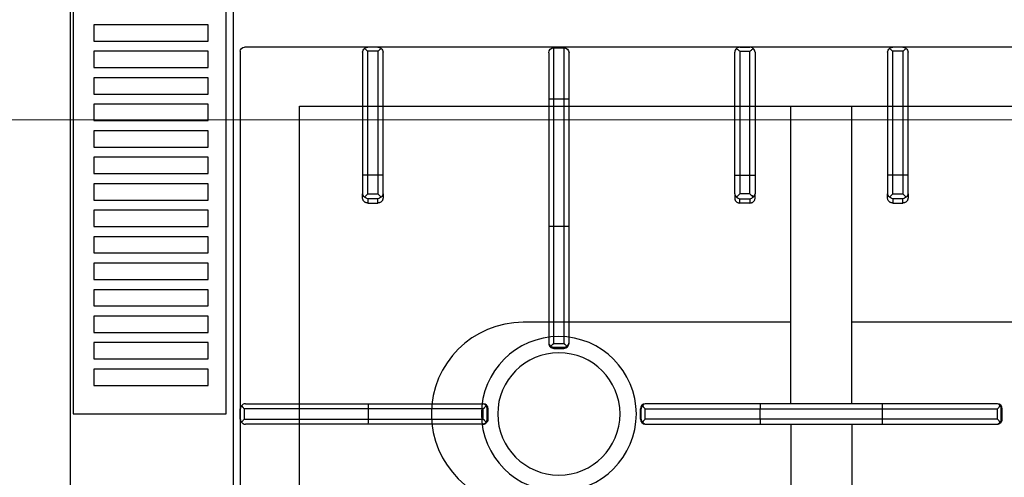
# Model space of a CAD drawing. Header units: millimetres. Extents: x -740 to 33545, y 5178 to 22494.
# Tile 82 of 250: x 9187 to 9236, y 10432 to 10454. Entities that reach past the tile are written whole.
import ezdxf

# ---------------------------------------------------------------- set-up
doc = ezdxf.new("R2010")
doc.units = ezdxf.units.MM
doc.header["$MEASUREMENT"] = 0
doc.layers.get('Defpoints').update_dxf_attribs({"color": 252})
doc.layers.add('A_wyposaĹĽenie', color=252, linetype='Continuous', lineweight=9)
doc.layers.add('wymiarowanie', color=252, linetype='Continuous', lineweight=9)
doc.layers.add('PQ_200_2D', color=252, linetype='Continuous')
doc.layers.add('PQ_204_2D', color=252, linetype='Continuous')
doc.styles.add('styl2', font='simplex.shx')
doc.dimstyles.new('Skala 1-50', dxfattribs={"dimtxt": 12, "dimasz": 5, "dimexe": 1, "dimexo": 1, "dimgap": 1.5, "dimtad": 1, "dimdec": 1, "dimrnd": 0.5, "dimtxsty": 'styl2', "dimblk": 'ARCHTICK', "dimcen": 5, "dimadec": 0, "dimazin": 0, "dimtfac": 1, "dimtdec": 1, "dimtmove": 1, "dimatfit": 3, "dimldrblk": 'ARCHTICK', "dimfxl": 0, "dimlwd": -1, "dimlwe": -1, "dimarcsym": 0})

# ---------------------------------------------------------------- blocks, each defined once
blk = doc.blocks.new('dfghbnj')
at = {"layer": 'PQ_200_2D', "color": 8}
blk.add_line((5168.38, -17005.72), (5968.38, -17005.72), dxfattribs=at)
at = {"layer": 'PQ_204_2D', "color": 8}
for p, q in [((5168.38, -17085.72), (5968.38, -17085.72)), ((5588.38, -17657.22), (5588.38, -17091.22)), ((5590.38, -17089.22), (5946.38, -17089.22)), ((5770.88, -17089.22), (5765.88, -17089.22)), ((5770.88, -17089.22), (5765.88, -17089.22)), ((5770.88, -17091.21), (5765.88, -17091.21)), ((5765.88, -17152.03), (5765.88, -17091.21)), ((5770.88, -17091.21), (5770.88, -17152.03)), ((5763.38, -17091.69), (5763.38, -17151.98)), ((5773.38, -17151.98), (5773.38, -17091.69)), ((5590.85, -17149.22), (5651.14, -17149.22)), ((5651.14, -17149.22), (5660.28, -17149.22)), ((5662.42, -17149.22), (5660.28, -17149.22)), ((5588.38, -17156.72), (5588.38, -17151.72)), ((5588.38, -17156.72), (5588.38, -17151.72)), ((5590.37, -17156.72), (5590.37, -17151.72)), ((5651.19, -17151.72), (5590.37, -17151.72)), ((5651.19, -17156.72), (5651.19, -17151.72)), ((5660.39, -17151.72), (5651.19, -17151.72)), ((5660.39, -17151.72), (5660.39, -17156.72)), ((5662.75, -17151.72), (5664.85, -17151.72)), ((5662.75, -17156.72), (5662.75, -17151.72)), ((5664.85, -17151.72), (5664.85, -17156.72)), ((5763.38, -17151.98), (5763.38, -17207.86)), ((5770.88, -17152.03), (5765.88, -17152.03)), ((5765.88, -17208.42), (5765.88, -17152.03)), ((5770.88, -17152.03), (5770.88, -17208.42)), ((5773.38, -17207.86), (5773.38, -17151.98)), ((5590.37, -17156.72), (5651.19, -17156.72)), ((5651.19, -17156.72), (5660.39, -17156.72)), ((5664.85, -17156.72), (5662.75, -17156.72)), ((5651.14, -17159.22), (5590.85, -17159.22)), ((5660.28, -17159.22), (5651.14, -17159.22)), ((5660.28, -17159.22), (5662.42, -17159.22)), ((5763.38, -17207.86), (5763.38, -17208.28)), ((5770.88, -17208.42), (5765.88, -17208.42)), ((5765.88, -17210.78), (5765.88, -17210.33)), ((5770.88, -17210.33), (5765.88, -17210.33)), ((5770.88, -17210.78), (5765.88, -17210.78)), ((5770.88, -17210.33), (5770.88, -17210.78)), ((5773.38, -17208.28), (5773.38, -17207.86)), ((5591.19, -17240.47), (5613.69, -17240.47)), ((5613.69, -17240.47), (5613.69, -17242.97)), ((5613.69, -17240.47), (5676.14, -17240.47)), ((5676.14, -17240.47), (5733.27, -17240.47)), ((5733.27, -17240.47), (5733.69, -17240.47)), ((5588.69, -17242.97), (5588.69, -17247.97)), ((5613.69, -17242.97), (5588.69, -17242.97)), ((5613.69, -17242.97), (5613.69, -17247.97)), ((5676.19, -17242.97), (5613.69, -17242.97)), ((5676.19, -17242.97), (5676.19, -17247.97)), ((5733.83, -17242.97), (5676.19, -17242.97)), ((5733.83, -17242.97), (5733.83, -17247.97)), ((5735.64, -17242.37), (5735.64, -17248.56)), ((5735.74, -17242.97), (5735.74, -17247.97)), ((5736.19, -17242.97), (5735.74, -17242.97)), ((5736.19, -17242.97), (5736.19, -17247.97)), ((5588.69, -17247.97), (5613.69, -17247.97)), ((5613.69, -17250.47), (5591.19, -17250.47)), ((5613.69, -17247.97), (5676.19, -17247.97)), ((5613.69, -17247.97), (5613.69, -17250.47)), ((5676.14, -17250.47), (5613.69, -17250.47)), ((5733.27, -17250.47), (5676.14, -17250.47)), ((5676.19, -17247.97), (5733.83, -17247.97)), ((5733.69, -17250.47), (5733.27, -17250.47)), ((5735.74, -17247.97), (5736.19, -17247.97)), ((5763.38, -17288.37), (5763.38, -17287.95)), ((5763.38, -17344.26), (5763.38, -17288.37)), ((5765.88, -17285.45), (5765.88, -17285.9)), ((5770.88, -17285.45), (5765.88, -17285.45)), ((5770.88, -17285.9), (5765.88, -17285.9)), ((5770.88, -17287.81), (5765.88, -17287.81)), ((5765.88, -17287.81), (5765.88, -17344.2)), ((5770.88, -17285.9), (5770.88, -17285.45)), ((5770.88, -17344.2), (5770.88, -17287.81)), ((5773.38, -17287.95), (5773.38, -17288.37)), ((5773.38, -17288.37), (5773.38, -17344.26)), ((5651.14, -17331.71), (5590.85, -17331.71)), ((5660.28, -17331.71), (5651.14, -17331.71)), ((5660.28, -17331.71), (5662.42, -17331.71)), ((5588.38, -17334.21), (5588.38, -17339.21)), ((5588.38, -17334.21), (5588.38, -17339.21)), ((5590.37, -17334.21), (5590.37, -17339.21)), ((5590.37, -17334.21), (5651.19, -17334.21)), ((5651.19, -17334.21), (5651.19, -17339.21)), ((5651.19, -17334.21), (5660.39, -17334.21)), ((5660.39, -17339.21), (5660.39, -17334.21)), ((5664.85, -17334.21), (5662.75, -17334.21)), ((5662.75, -17334.21), (5662.75, -17339.21)), ((5664.85, -17339.21), (5664.85, -17334.21)), ((5651.19, -17339.21), (5590.37, -17339.21)), ((5590.85, -17341.71), (5651.14, -17341.71)), ((5651.14, -17341.71), (5660.28, -17341.71)), ((5660.39, -17339.21), (5651.19, -17339.21)), ((5662.42, -17341.71), (5660.28, -17341.71)), ((5662.75, -17339.21), (5664.85, -17339.21)), ((5763.38, -17404.15), (5763.38, -17344.26)), ((5765.88, -17344.2), (5765.88, -17404.2)), ((5770.88, -17344.2), (5765.88, -17344.2)), ((5770.88, -17404.2), (5770.88, -17344.2)), ((5773.38, -17344.26), (5773.38, -17404.15)), ((5763.38, -17359.22), (5617.36, -17359.22)), ((5773.38, -17359.22), (5919.4, -17359.22)), ((5763.38, -17389.22), (5617.36, -17389.22)), ((5773.38, -17389.22), (5919.4, -17389.22)), ((5763.38, -17460.03), (5763.38, -17404.15)), ((5765.88, -17404.2), (5765.88, -17460.59)), ((5770.88, -17404.2), (5765.88, -17404.2)), ((5770.88, -17460.59), (5770.88, -17404.2)), ((5773.38, -17404.15), (5773.38, -17460.03)), ((5588.38, -17414.22), (5588.38, -17409.22)), ((5588.38, -17414.22), (5588.38, -17409.22)), ((5590.37, -17414.22), (5590.37, -17409.22)), ((5651.19, -17409.22), (5590.37, -17409.22)), ((5590.85, -17406.72), (5651.14, -17406.72)), ((5651.14, -17406.72), (5660.28, -17406.72)), ((5651.19, -17414.22), (5651.19, -17409.22)), ((5660.39, -17409.22), (5651.19, -17409.22)), ((5662.42, -17406.72), (5660.28, -17406.72)), ((5660.39, -17409.22), (5660.39, -17414.22)), ((5662.75, -17409.22), (5664.85, -17409.22)), ((5662.75, -17414.22), (5662.75, -17409.22)), ((5664.85, -17409.22), (5664.85, -17414.22)), ((5590.37, -17414.22), (5651.19, -17414.22)), ((5651.19, -17414.22), (5660.39, -17414.22)), ((5664.85, -17414.22), (5662.75, -17414.22)), ((5651.14, -17416.72), (5590.85, -17416.72)), ((5660.28, -17416.72), (5651.14, -17416.72)), ((5660.28, -17416.72), (5662.42, -17416.72)), ((5763.38, -17460.45), (5763.38, -17460.03)), ((5771.48, -17462.4), (5765.27, -17462.4)), ((5770.88, -17460.59), (5765.88, -17460.59)), ((5770.88, -17462.5), (5765.88, -17462.5)), ((5765.88, -17462.5), (5765.88, -17462.95)), ((5770.88, -17462.95), (5765.88, -17462.95)), ((5770.88, -17462.95), (5770.88, -17462.5)), ((5773.38, -17460.03), (5773.38, -17460.45))]:
    blk.add_line(p, q, dxfattribs=at)
for points in [[(5368.38, -17007.22), (5768.38, -17007.22), (5768.38, -17082.22), (5368.38, -17082.22)], [(5577.38, -17017.38), (5585.38, -17017.38), (5585.38, -17073.53), (5577.38, -17073.53)], [(5590.38, -17017.38), (5598.38, -17017.38), (5598.38, -17073.53), (5590.38, -17073.53)], [(5603.38, -17017.38), (5611.38, -17017.38), (5611.38, -17073.53), (5603.38, -17073.53)], [(5616.38, -17017.38), (5624.38, -17017.38), (5624.38, -17073.53), (5616.38, -17073.53)], [(5629.38, -17017.38), (5637.38, -17017.38), (5637.38, -17073.53), (5629.38, -17073.53)], [(5642.38, -17017.38), (5650.38, -17017.38), (5650.38, -17073.53), (5642.38, -17073.53)], [(5655.38, -17017.38), (5663.38, -17017.38), (5663.38, -17073.53), (5655.38, -17073.53)], [(5668.38, -17017.38), (5676.38, -17017.38), (5676.38, -17073.53), (5668.38, -17073.53)], [(5681.38, -17017.38), (5689.38, -17017.38), (5689.38, -17073.53), (5681.38, -17073.53)], [(5694.38, -17017.38), (5702.38, -17017.38), (5702.38, -17073.53), (5694.38, -17073.53)], [(5707.38, -17017.38), (5715.38, -17017.38), (5715.38, -17073.53), (5707.38, -17073.53)], [(5720.38, -17017.38), (5728.38, -17017.38), (5728.38, -17073.53), (5720.38, -17073.53)], [(5733.38, -17017.38), (5741.38, -17017.38), (5741.38, -17073.53), (5733.38, -17073.53)], [(5746.38, -17017.38), (5754.38, -17017.38), (5754.38, -17073.53), (5746.38, -17073.53)], [(5919.4, -17118.2), (5617.36, -17118.2), (5617.36, -17630.24), (5919.4, -17630.24)]]:
    blk.add_lwpolyline(points, close=True, dxfattribs=at)
for points in [[(5723.38, -17359.22), (5723.38, -17227.97, -1), (5813.38, -17227.97), (5813.38, -17359.22)], [(5813.38, -17389.22), (5813.38, -17517.97, -1), (5723.38, -17517.97), (5723.38, -17389.22)]]:
    blk.add_lwpolyline(points, format="xyb", dxfattribs=at)
for radius in [38, 30]:
    blk.add_circle((5768.38, -17245.47), radius, dxfattribs=at)
for centre, radius, start, end in [((5590.38, -17091.22), 2, 90, 180), ((5591.19, -17242.97), 2.5, 90, 180), ((5591.19, -17247.97), 2.5, 180, 270)]:
    blk.add_arc(centre, radius, start, end, dxfattribs=at)
at = {"layer": 'PQ_204_2D', "color": 8, "extrusion": (0, 0, -1)}
for centre, major_axis, ratio, start_param, end_param in [((5765.88, -17091.69), (-2.5, 0), 0.948965, 0, 0.895145), ((5770.88, -17091.69), (2.5, 0), 0.948965, -0.895145, 0), ((5765.88, -17151.98), (-2.5, 0), 0.02182, 4.712389, 6.283185), ((5770.88, -17151.98), (2.5, 0), 0.02182, 0, 1.570796), ((5765.88, -17207.86), (-2.5, 0), 0.951091, -0.914364, 0), ((5765.88, -17208.28), (0, 2.5), 0.99863, 3.141593, 4.712389), ((5770.88, -17208.28), (0, 2.5), 0.99863, 1.570796, 3.141593), ((5770.88, -17207.86), (2.5, 0), 0.951091, 0, 0.914364), ((5676.14, -17242.97), (0, 2.5), 0.02182, 0, 1.570796), ((5733.27, -17242.97), (0, 2.5), 0.951091, 0, 0.914364), ((5733.69, -17242.97), (-2.5, 0), 0.99863, 1.570796, 3.141593), ((5732.27, -17242.97), (-3.47, 0), 0.720185, 2.903047, 3.141593), ((5676.14, -17247.97), (0, 2.5), 0.02182, 1.570796, 3.141593), ((5733.27, -17247.97), (0, 2.5), 0.951091, 2.227228, 3.141593), ((5733.69, -17247.97), (-2.5, 0), 0.99863, 3.141593, 4.712389), ((5732.27, -17247.97), (3.47, 0), 0.720185, 0, 0.238546), ((5765.88, -17287.95), (0, 2.5), 0.99863, 4.712389, 6.283185), ((5765.88, -17288.37), (2.5, 0), 0.951091, 3.141593, 4.055957), ((5770.88, -17287.95), (0, 2.5), 0.99863, 0, 1.570796), ((5770.88, -17288.37), (-2.5, 0), 0.951091, 2.227228, 3.141593), ((5590.85, -17334.21), (0, 2.5), 0.948965, -0.895145, 0), ((5651.14, -17334.21), (0, 2.5), 0.02182, 0, 1.570796), ((5660.28, -17334.21), (0, 2.5), 0.84544, 0, 0.894481), ((5660.28, -17334.21), (2.5, 2.5), 0.02182, 0.872665, 1.54898), ((5660.28, -17334.21), (-1.92, 1.92), 0.8391, 1.592613, 2.268928), ((5590.85, -17339.21), (0, 2.5), 0.948965, 3.141593, 4.036737), ((5651.14, -17339.21), (0, 2.5), 0.02182, 1.570796, 3.141593), ((5660.28, -17339.21), (0, 2.5), 0.84544, 2.247111, 3.141593), ((5660.28, -17339.21), (-2.5, 2.5), 0.02182, 1.592613, 2.268928), ((5660.28, -17339.21), (1.92, 1.92), 0.8391, 0.872665, 1.54898), ((5765.88, -17344.26), (2.5, 0), 0.02182, 3.141593, 4.712389), ((5770.88, -17344.26), (2.5, 0), 0.02182, -1.570796, 0), ((5765.88, -17404.15), (-2.5, 0), 0.02182, 4.712389, 6.283185), ((5770.88, -17404.15), (-2.5, 0), 0.02182, 3.141593, 4.712389), ((5765.88, -17460.03), (2.5, 0), 0.951091, 2.227228, 3.141593), ((5765.88, -17460.45), (0, 2.5), 0.99863, 3.141593, 4.712389), ((5765.88, -17459.06), (0, 3.44), 0.725954, 3.141593, 3.386992), ((5770.88, -17460.45), (0, 2.5), 0.99863, 1.570796, 3.141593), ((5770.88, -17459.06), (0, 3.44), 0.725954, 2.896194, 3.141593), ((5770.88, -17460.03), (-2.5, 0), 0.951091, 3.141593, 4.055957)]:
    blk.add_ellipse(centre, major_axis=major_axis, ratio=ratio, start_param=start_param, end_param=end_param, dxfattribs=at)
at = {"layer": 'PQ_204_2D', "color": 8}
for centre, major_axis, ratio, start_param, end_param in [((5590.85, -17151.72), (0, 2.5), 0.948965, 0, 0.895145), ((5651.14, -17151.72), (0, 2.5), 0.02182, 4.712389, 6.283185), ((5660.28, -17151.72), (0, 2.5), 0.84544, -0.894481, 0), ((5660.28, -17151.72), (2.5, 2.5), 0.02182, 4.734206, 5.410521), ((5660.28, -17151.72), (-1.92, 1.92), 0.8391, 4.014257, 4.690572), ((5590.85, -17156.72), (0, 2.5), 0.948965, 2.246448, 3.141593), ((5651.14, -17156.72), (0, 2.5), 0.02182, 3.141593, 4.712389), ((5660.28, -17156.72), (0, 2.5), 0.84544, 3.141593, 4.036074), ((5660.28, -17156.72), (-2.5, 2.5), 0.02182, 4.014257, 4.690572), ((5660.28, -17156.72), (1.92, 1.92), 0.8391, 4.734206, 5.410521), ((5590.85, -17409.22), (0, 2.5), 0.948965, 0, 0.895145), ((5651.14, -17409.22), (0, 2.5), 0.02182, 4.712389, 6.283185), ((5660.28, -17409.22), (0, 2.5), 0.84544, -0.894481, 0), ((5660.28, -17409.22), (2.5, 2.5), 0.02182, 4.734206, 5.410521), ((5660.28, -17409.22), (-1.92, 1.92), 0.8391, 4.014257, 4.690572), ((5651.14, -17414.22), (0, 2.5), 0.02182, 3.141593, 4.712389), ((5660.28, -17414.22), (-2.5, 2.5), 0.02182, 4.014257, 4.690572), ((5660.28, -17414.22), (1.92, 1.92), 0.8391, 4.734206, 5.410521), ((5590.85, -17414.22), (0, 2.5), 0.948965, 2.246448, 3.141593), ((5660.28, -17414.22), (0, 2.5), 0.84544, 3.141593, 4.036074)]:
    blk.add_ellipse(centre, major_axis=major_axis, ratio=ratio, start_param=start_param, end_param=end_param, dxfattribs=at)
for points, knots in [([(5764.31, -17089.84), (5764.52, -17089.66), (5764.74, -17089.52), (5765.13, -17089.36), (5765.28, -17089.31), (5765.58, -17089.24), (5765.73, -17089.22), (5765.88, -17089.22)], [11.861002, 11.861002, 11.861002, 11.861002, 12.775829, 12.775829, 13.352773, 13.352773, 13.929718, 13.929718, 13.929718, 13.929718]), ([(5765.88, -17091.21), (5765.73, -17091.08), (5765.58, -17090.95), (5765.28, -17090.68), (5765.13, -17090.55), (5764.74, -17090.21), (5764.52, -17090.01), (5764.31, -17089.84)], [0, 0, 0, 0, 0.576945, 0.576945, 1.153889, 1.153889, 2.068716, 2.068716, 2.068716, 2.068716]), ([(5770.88, -17089.22), (5771.02, -17089.22), (5771.17, -17089.24), (5771.47, -17089.31), (5771.62, -17089.36), (5772.01, -17089.52), (5772.24, -17089.66), (5772.44, -17089.84)], [0, 0, 0, 0, 0.576945, 0.576945, 1.153889, 1.153889, 2.068716, 2.068716, 2.068716, 2.068716]), ([(5772.44, -17089.84), (5772.24, -17090.01), (5772.01, -17090.21), (5771.62, -17090.55), (5771.47, -17090.68), (5771.17, -17090.95), (5771.02, -17091.08), (5770.88, -17091.21)], [11.858599, 11.858599, 11.858599, 11.858599, 12.773425, 12.773425, 13.35037, 13.35037, 13.927314, 13.927314, 13.927314, 13.927314]), ([(5664.85, -17151.72), (5664.85, -17151.56), (5664.84, -17151.4), (5664.77, -17151.07), (5664.73, -17150.91), (5664.6, -17150.61), (5664.53, -17150.46), (5664.35, -17150.18), (5664.25, -17150.06), (5664.03, -17149.84), (5663.91, -17149.73), (5663.64, -17149.55), (5663.5, -17149.47), (5663.2, -17149.34), (5663.04, -17149.29), (5662.73, -17149.23), (5662.57, -17149.22), (5662.42, -17149.22)], [15.096253, 15.096253, 15.096253, 15.096253, 15.567018, 15.567018, 16.037783, 16.037783, 16.508548, 16.508548, 16.979314, 16.979314, 17.45135, 17.45135, 17.923386, 17.923386, 18.395422, 18.395422, 18.867458, 18.867458, 18.867458, 18.867458]), ([(5589, -17150.15), (5588.82, -17150.36), (5588.68, -17150.58), (5588.52, -17150.97), (5588.47, -17151.12), (5588.4, -17151.42), (5588.38, -17151.57), (5588.38, -17151.72)], [11.858599, 11.858599, 11.858599, 11.858599, 12.773425, 12.773425, 13.35037, 13.35037, 13.927314, 13.927314, 13.927314, 13.927314]), ([(5590.37, -17151.72), (5590.25, -17151.57), (5590.11, -17151.42), (5589.84, -17151.12), (5589.71, -17150.97), (5589.37, -17150.58), (5589.17, -17150.36), (5589, -17150.15)], [0, 0, 0, 0, 0.576945, 0.576945, 1.153889, 1.153889, 2.068716, 2.068716, 2.068716, 2.068716]), ([(5588.38, -17156.72), (5588.38, -17156.86), (5588.4, -17157.01), (5588.47, -17157.31), (5588.52, -17157.46), (5588.68, -17157.85), (5588.82, -17158.08), (5589, -17158.28)], [0, 0, 0, 0, 0.576945, 0.576945, 1.153889, 1.153889, 2.068716, 2.068716, 2.068716, 2.068716]), ([(5589, -17158.28), (5589.17, -17158.08), (5589.37, -17157.85), (5589.71, -17157.46), (5589.84, -17157.31), (5590.11, -17157.01), (5590.25, -17156.86), (5590.37, -17156.72)], [11.858599, 11.858599, 11.858599, 11.858599, 12.773425, 12.773425, 13.35037, 13.35037, 13.927314, 13.927314, 13.927314, 13.927314]), ([(5662.42, -17159.22), (5662.57, -17159.22), (5662.73, -17159.2), (5663.04, -17159.14), (5663.2, -17159.09), (5663.5, -17158.96), (5663.64, -17158.88), (5663.91, -17158.7), (5664.03, -17158.59), (5664.25, -17158.37), (5664.35, -17158.25), (5664.53, -17157.97), (5664.6, -17157.83), (5664.73, -17157.52), (5664.77, -17157.36), (5664.84, -17157.03), (5664.85, -17156.87), (5664.85, -17156.72)], [3.776921, 3.776921, 3.776921, 3.776921, 4.248957, 4.248957, 4.720993, 4.720993, 5.193029, 5.193029, 5.665065, 5.665065, 6.135831, 6.135831, 6.606596, 6.606596, 7.077361, 7.077361, 7.548126, 7.548126, 7.548126, 7.548126]), ([(5764.35, -17209.74), (5764.46, -17209.65), (5764.57, -17209.56), (5764.78, -17209.38), (5764.89, -17209.29), (5765.11, -17209.09), (5765.22, -17209), (5765.43, -17208.81), (5765.54, -17208.72), (5765.68, -17208.6), (5765.72, -17208.56), (5765.78, -17208.5), (5765.8, -17208.49), (5765.83, -17208.46), (5765.84, -17208.45), (5765.85, -17208.44), (5765.86, -17208.44), (5765.86, -17208.43), (5765.87, -17208.43), (5765.87, -17208.43), (5765.87, -17208.43), (5765.87, -17208.42), (5765.87, -17208.42), (5765.87, -17208.42), (5765.87, -17208.42), (5765.87, -17208.42), (5765.88, -17208.42), (5765.88, -17208.42)], [5.917739, 5.917739, 5.917739, 5.917739, 6.381174, 6.381174, 6.832619, 6.832619, 7.284064, 7.284064, 7.735508, 7.735508, 7.961231, 7.961231, 8.074092, 8.074092, 8.130523, 8.130523, 8.158738, 8.158738, 8.172846, 8.172846, 8.179899, 8.179899, 8.183426, 8.183426, 8.18519, 8.18519, 8.186953, 8.186953, 8.186953, 8.186953]), ([(5765.88, -17210.33), (5765.61, -17210.32), (5765.32, -17210.26), (5764.9, -17210.09), (5764.77, -17210.02), (5764.54, -17209.88), (5764.44, -17209.81), (5764.35, -17209.74)], [0, 0, 0, 0, 1.068151, 1.068151, 1.602227, 1.602227, 2.010889, 2.010889, 2.010889, 2.010889]), ([(5770.88, -17208.42), (5770.88, -17208.42), (5770.88, -17208.42), (5770.88, -17208.42), (5770.88, -17208.42), (5770.88, -17208.42), (5770.88, -17208.42), (5770.88, -17208.43), (5770.88, -17208.43), (5770.89, -17208.43), (5770.89, -17208.43), (5770.89, -17208.44), (5770.9, -17208.44), (5770.91, -17208.45), (5770.92, -17208.46), (5770.95, -17208.49), (5770.97, -17208.5), (5771.03, -17208.56), (5771.08, -17208.6), (5771.21, -17208.72), (5771.32, -17208.81), (5771.53, -17209), (5771.64, -17209.09), (5771.86, -17209.29), (5771.97, -17209.38), (5772.18, -17209.56), (5772.29, -17209.65), (5772.4, -17209.74)], [8.18747, 8.18747, 8.18747, 8.18747, 8.189233, 8.189233, 8.190997, 8.190997, 8.194524, 8.194524, 8.201577, 8.201577, 8.215685, 8.215685, 8.2439, 8.2439, 8.300331, 8.300331, 8.413192, 8.413192, 8.638915, 8.638915, 9.09036, 9.09036, 9.541804, 9.541804, 9.993249, 9.993249, 10.456684, 10.456684, 10.456684, 10.456684]), ([(5772.4, -17209.74), (5772.31, -17209.81), (5772.21, -17209.88), (5771.98, -17210.02), (5771.85, -17210.09), (5771.43, -17210.26), (5771.14, -17210.32), (5770.88, -17210.33)], [11.918829, 11.918829, 11.918829, 11.918829, 12.327491, 12.327491, 12.861567, 12.861567, 13.929718, 13.929718, 13.929718, 13.929718]), ([(5735.15, -17241.44), (5735.06, -17241.55), (5734.97, -17241.66), (5734.79, -17241.87), (5734.7, -17241.98), (5734.5, -17242.2), (5734.41, -17242.31), (5734.22, -17242.52), (5734.13, -17242.63), (5734.01, -17242.76), (5733.97, -17242.81), (5733.91, -17242.87), (5733.9, -17242.89), (5733.87, -17242.92), (5733.86, -17242.93), (5733.85, -17242.94), (5733.85, -17242.95), (5733.84, -17242.95), (5733.84, -17242.96), (5733.84, -17242.96), (5733.84, -17242.96), (5733.83, -17242.96), (5733.83, -17242.96), (5733.83, -17242.96), (5733.83, -17242.96), (5733.83, -17242.96), (5733.83, -17242.96), (5733.83, -17242.97)], [5.918781, 5.918781, 5.918781, 5.918781, 6.382244, 6.382244, 6.833826, 6.833826, 7.285407, 7.285407, 7.736989, 7.736989, 7.96278, 7.96278, 8.075675, 8.075675, 8.132123, 8.132123, 8.160346, 8.160346, 8.174458, 8.174458, 8.181514, 8.181514, 8.185042, 8.185042, 8.186806, 8.186806, 8.18857, 8.18857, 8.18857, 8.18857]), ([(5735.64, -17242.37), (5735.61, -17242.27), (5735.58, -17242.17), (5735.44, -17241.85), (5735.31, -17241.63), (5735.15, -17241.44)], [0.764042, 0.764042, 0.764042, 0.764042, 1.153889, 1.153889, 2.012527, 2.012527, 2.012527, 2.012527]), ([(5733.83, -17247.97), (5733.83, -17247.97), (5733.83, -17247.97), (5733.83, -17247.97), (5733.83, -17247.97), (5733.83, -17247.97), (5733.83, -17247.97), (5733.84, -17247.97), (5733.84, -17247.97), (5733.84, -17247.98), (5733.84, -17247.98), (5733.85, -17247.98), (5733.85, -17247.99), (5733.86, -17248), (5733.87, -17248.01), (5733.9, -17248.04), (5733.91, -17248.06), (5733.97, -17248.12), (5734.01, -17248.17), (5734.13, -17248.3), (5734.22, -17248.41), (5734.41, -17248.62), (5734.5, -17248.73), (5734.7, -17248.95), (5734.79, -17249.06), (5734.97, -17249.27), (5735.06, -17249.38), (5735.15, -17249.49)], [8.188054, 8.188054, 8.188054, 8.188054, 8.189818, 8.189818, 8.191582, 8.191582, 8.19511, 8.19511, 8.202166, 8.202166, 8.216278, 8.216278, 8.244501, 8.244501, 8.300949, 8.300949, 8.413844, 8.413844, 8.639635, 8.639635, 9.091217, 9.091217, 9.542798, 9.542798, 9.99438, 9.99438, 10.457843, 10.457843, 10.457843, 10.457843]), ([(5735.15, -17249.49), (5735.31, -17249.3), (5735.44, -17249.08), (5735.58, -17248.76), (5735.61, -17248.66), (5735.64, -17248.56)], [11.917214, 11.917214, 11.917214, 11.917214, 12.775852, 12.775852, 13.165698, 13.165698, 13.165698, 13.165698]), ([(5765.88, -17285.9), (5765.73, -17285.91), (5765.58, -17285.93), (5765.28, -17286), (5765.13, -17286.04), (5764.76, -17286.2), (5764.54, -17286.33), (5764.35, -17286.49)], [0, 0, 0, 0, 0.576945, 0.576945, 1.153889, 1.153889, 2.012527, 2.012527, 2.012527, 2.012527]), ([(5764.35, -17286.49), (5764.46, -17286.58), (5764.57, -17286.67), (5764.78, -17286.85), (5764.89, -17286.95), (5765.11, -17287.14), (5765.22, -17287.23), (5765.43, -17287.42), (5765.54, -17287.51), (5765.68, -17287.63), (5765.72, -17287.67), (5765.78, -17287.73), (5765.8, -17287.75), (5765.83, -17287.77), (5765.84, -17287.78), (5765.85, -17287.79), (5765.86, -17287.79), (5765.86, -17287.8), (5765.87, -17287.8), (5765.87, -17287.81), (5765.87, -17287.81), (5765.87, -17287.81), (5765.87, -17287.81), (5765.87, -17287.81), (5765.87, -17287.81), (5765.87, -17287.81), (5765.88, -17287.81), (5765.88, -17287.81)], [5.918216, 5.918216, 5.918216, 5.918216, 6.381677, 6.381677, 6.833246, 6.833246, 7.284815, 7.284815, 7.736384, 7.736384, 7.962168, 7.962168, 8.07506, 8.07506, 8.131506, 8.131506, 8.159729, 8.159729, 8.173841, 8.173841, 8.180897, 8.180897, 8.184425, 8.184425, 8.186189, 8.186189, 8.187953, 8.187953, 8.187953, 8.187953]), ([(5772.4, -17286.49), (5772.21, -17286.33), (5771.99, -17286.2), (5771.62, -17286.04), (5771.47, -17286), (5771.17, -17285.93), (5771.02, -17285.91), (5770.88, -17285.9)], [11.914764, 11.914764, 11.914764, 11.914764, 12.773402, 12.773402, 13.350347, 13.350347, 13.927292, 13.927292, 13.927292, 13.927292]), ([(5770.88, -17287.81), (5770.88, -17287.81), (5770.88, -17287.81), (5770.88, -17287.81), (5770.88, -17287.81), (5770.88, -17287.81), (5770.88, -17287.81), (5770.88, -17287.81), (5770.88, -17287.81), (5770.89, -17287.8), (5770.89, -17287.8), (5770.89, -17287.79), (5770.9, -17287.79), (5770.91, -17287.78), (5770.92, -17287.77), (5770.95, -17287.75), (5770.97, -17287.73), (5771.03, -17287.67), (5771.08, -17287.63), (5771.21, -17287.51), (5771.32, -17287.42), (5771.53, -17287.23), (5771.64, -17287.14), (5771.86, -17286.95), (5771.97, -17286.85), (5772.18, -17286.67), (5772.29, -17286.58), (5772.4, -17286.49)], [8.188469, 8.188469, 8.188469, 8.188469, 8.190233, 8.190233, 8.191997, 8.191997, 8.195525, 8.195525, 8.202581, 8.202581, 8.216692, 8.216692, 8.244915, 8.244915, 8.301361, 8.301361, 8.414254, 8.414254, 8.640038, 8.640038, 9.091607, 9.091607, 9.543176, 9.543176, 9.994745, 9.994745, 10.458205, 10.458205, 10.458205, 10.458205]), ([(5588.38, -17334.21), (5588.38, -17334.07), (5588.4, -17333.92), (5588.47, -17333.62), (5588.52, -17333.47), (5588.68, -17333.08), (5588.82, -17332.86), (5589, -17332.65)], [0, 0, 0, 0, 0.576945, 0.576945, 1.153889, 1.153889, 2.068716, 2.068716, 2.068716, 2.068716]), ([(5589, -17332.65), (5589.17, -17332.86), (5589.37, -17333.08), (5589.71, -17333.47), (5589.84, -17333.62), (5590.11, -17333.92), (5590.25, -17334.07), (5590.37, -17334.21)], [11.858599, 11.858599, 11.858599, 11.858599, 12.773425, 12.773425, 13.35037, 13.35037, 13.927314, 13.927314, 13.927314, 13.927314]), ([(5662.42, -17331.71), (5662.57, -17331.71), (5662.73, -17331.73), (5663.04, -17331.79), (5663.2, -17331.84), (5663.5, -17331.97), (5663.64, -17332.05), (5663.91, -17332.23), (5664.03, -17332.34), (5664.25, -17332.56), (5664.35, -17332.68), (5664.53, -17332.96), (5664.6, -17333.1), (5664.73, -17333.41), (5664.77, -17333.57), (5664.84, -17333.9), (5664.85, -17334.06), (5664.85, -17334.21)], [3.776921, 3.776921, 3.776921, 3.776921, 4.248957, 4.248957, 4.720993, 4.720993, 5.193029, 5.193029, 5.665065, 5.665065, 6.135831, 6.135831, 6.606596, 6.606596, 7.077361, 7.077361, 7.548126, 7.548126, 7.548126, 7.548126]), ([(5589, -17340.78), (5588.82, -17340.57), (5588.68, -17340.35), (5588.52, -17339.96), (5588.47, -17339.81), (5588.4, -17339.51), (5588.38, -17339.36), (5588.38, -17339.21)], [11.858599, 11.858599, 11.858599, 11.858599, 12.773425, 12.773425, 13.35037, 13.35037, 13.927314, 13.927314, 13.927314, 13.927314]), ([(5590.37, -17339.21), (5590.25, -17339.36), (5590.11, -17339.51), (5589.84, -17339.81), (5589.71, -17339.96), (5589.37, -17340.35), (5589.17, -17340.57), (5589, -17340.78)], [0, 0, 0, 0, 0.576945, 0.576945, 1.153889, 1.153889, 2.068716, 2.068716, 2.068716, 2.068716]), ([(5664.85, -17339.21), (5664.85, -17339.37), (5664.84, -17339.53), (5664.77, -17339.86), (5664.73, -17340.02), (5664.6, -17340.33), (5664.53, -17340.47), (5664.35, -17340.75), (5664.25, -17340.87), (5664.03, -17341.09), (5663.91, -17341.2), (5663.64, -17341.38), (5663.5, -17341.46), (5663.2, -17341.59), (5663.04, -17341.64), (5662.73, -17341.7), (5662.57, -17341.71), (5662.42, -17341.71)], [15.096253, 15.096253, 15.096253, 15.096253, 15.567018, 15.567018, 16.037783, 16.037783, 16.508548, 16.508548, 16.979314, 16.979314, 17.45135, 17.45135, 17.923386, 17.923386, 18.395422, 18.395422, 18.867458, 18.867458, 18.867458, 18.867458]), ([(5589, -17407.65), (5588.82, -17407.86), (5588.68, -17408.08), (5588.52, -17408.47), (5588.47, -17408.62), (5588.4, -17408.92), (5588.38, -17409.07), (5588.38, -17409.22)], [11.858599, 11.858599, 11.858599, 11.858599, 12.773425, 12.773425, 13.35037, 13.35037, 13.927314, 13.927314, 13.927314, 13.927314]), ([(5590.37, -17409.22), (5590.25, -17409.07), (5590.11, -17408.92), (5589.84, -17408.62), (5589.71, -17408.47), (5589.37, -17408.08), (5589.17, -17407.86), (5589, -17407.65)], [0, 0, 0, 0, 0.576945, 0.576945, 1.153889, 1.153889, 2.068716, 2.068716, 2.068716, 2.068716]), ([(5664.85, -17409.22), (5664.85, -17409.06), (5664.84, -17408.9), (5664.77, -17408.57), (5664.73, -17408.41), (5664.6, -17408.11), (5664.53, -17407.96), (5664.35, -17407.68), (5664.25, -17407.56), (5664.03, -17407.34), (5663.91, -17407.23), (5663.64, -17407.05), (5663.5, -17406.97), (5663.2, -17406.84), (5663.04, -17406.79), (5662.73, -17406.73), (5662.57, -17406.72), (5662.42, -17406.72)], [15.096253, 15.096253, 15.096253, 15.096253, 15.567018, 15.567018, 16.037783, 16.037783, 16.508548, 16.508548, 16.979314, 16.979314, 17.45135, 17.45135, 17.923386, 17.923386, 18.395422, 18.395422, 18.867458, 18.867458, 18.867458, 18.867458]), ([(5588.38, -17414.22), (5588.38, -17414.36), (5588.4, -17414.51), (5588.47, -17414.81), (5588.52, -17414.96), (5588.68, -17415.35), (5588.82, -17415.58), (5589, -17415.78)], [0, 0, 0, 0, 0.576945, 0.576945, 1.153889, 1.153889, 2.068716, 2.068716, 2.068716, 2.068716]), ([(5589, -17415.78), (5589.17, -17415.58), (5589.37, -17415.35), (5589.71, -17414.96), (5589.84, -17414.81), (5590.11, -17414.51), (5590.25, -17414.36), (5590.37, -17414.22)], [11.858599, 11.858599, 11.858599, 11.858599, 12.773425, 12.773425, 13.35037, 13.35037, 13.927314, 13.927314, 13.927314, 13.927314]), ([(5662.42, -17416.72), (5662.57, -17416.72), (5662.73, -17416.7), (5663.04, -17416.64), (5663.2, -17416.59), (5663.5, -17416.46), (5663.64, -17416.38), (5663.91, -17416.2), (5664.03, -17416.09), (5664.25, -17415.87), (5664.35, -17415.75), (5664.53, -17415.47), (5664.6, -17415.33), (5664.73, -17415.02), (5664.77, -17414.86), (5664.84, -17414.54), (5664.85, -17414.37), (5664.85, -17414.22)], [3.776921, 3.776921, 3.776921, 3.776921, 4.248957, 4.248957, 4.720993, 4.720993, 5.193029, 5.193029, 5.665065, 5.665065, 6.135831, 6.135831, 6.606596, 6.606596, 7.077361, 7.077361, 7.548126, 7.548126, 7.548126, 7.548126]), ([(5765.88, -17460.59), (5765.88, -17460.59), (5765.87, -17460.59), (5765.87, -17460.59), (5765.87, -17460.59), (5765.87, -17460.59), (5765.87, -17460.59), (5765.87, -17460.6), (5765.87, -17460.6), (5765.87, -17460.6), (5765.86, -17460.6), (5765.86, -17460.61), (5765.85, -17460.61), (5765.84, -17460.62), (5765.83, -17460.63), (5765.8, -17460.66), (5765.78, -17460.67), (5765.72, -17460.73), (5765.68, -17460.77), (5765.54, -17460.89), (5765.43, -17460.98), (5765.22, -17461.17), (5765.11, -17461.26), (5764.89, -17461.46), (5764.78, -17461.55), (5764.57, -17461.73), (5764.46, -17461.82), (5764.35, -17461.91)], [8.187953, 8.187953, 8.187953, 8.187953, 8.189716, 8.189716, 8.19148, 8.19148, 8.195008, 8.195008, 8.202064, 8.202064, 8.216176, 8.216176, 8.244399, 8.244399, 8.300845, 8.300845, 8.413737, 8.413737, 8.639521, 8.639521, 9.09109, 9.09109, 9.542659, 9.542659, 9.994228, 9.994228, 10.457689, 10.457689, 10.457689, 10.457689]), ([(5764.35, -17461.91), (5764.54, -17462.07), (5764.76, -17462.2), (5765.08, -17462.33), (5765.17, -17462.37), (5765.27, -17462.4)], [11.914787, 11.914787, 11.914787, 11.914787, 12.773425, 12.773425, 13.14212, 13.14212, 13.14212, 13.14212]), ([(5772.4, -17461.91), (5772.29, -17461.82), (5772.18, -17461.73), (5771.97, -17461.55), (5771.86, -17461.46), (5771.64, -17461.26), (5771.53, -17461.17), (5771.32, -17460.98), (5771.21, -17460.89), (5771.08, -17460.77), (5771.03, -17460.73), (5770.97, -17460.67), (5770.95, -17460.66), (5770.92, -17460.63), (5770.91, -17460.62), (5770.9, -17460.61), (5770.89, -17460.61), (5770.89, -17460.6), (5770.89, -17460.6), (5770.88, -17460.6), (5770.88, -17460.6), (5770.88, -17460.59), (5770.88, -17460.59), (5770.88, -17460.59), (5770.88, -17460.59), (5770.88, -17460.59), (5770.88, -17460.59), (5770.88, -17460.59)], [5.918733, 5.918733, 5.918733, 5.918733, 6.382193, 6.382193, 6.833762, 6.833762, 7.285331, 7.285331, 7.7369, 7.7369, 7.962685, 7.962685, 8.075577, 8.075577, 8.132023, 8.132023, 8.160246, 8.160246, 8.174358, 8.174358, 8.181413, 8.181413, 8.184941, 8.184941, 8.186705, 8.186705, 8.188469, 8.188469, 8.188469, 8.188469]), ([(5771.48, -17462.4), (5771.58, -17462.37), (5771.68, -17462.33), (5771.99, -17462.2), (5772.21, -17462.07), (5772.4, -17461.91)], [0.785194, 0.785194, 0.785194, 0.785194, 1.153889, 1.153889, 2.012527, 2.012527, 2.012527, 2.012527])]:
    blk.add_open_spline(points, degree=3, knots=knots, dxfattribs=at)
blk = doc.blocks.new('_ArchTick')
at = {"color": 0, "linetype": 'ByBlock', "const_width": 0.15}
blk.add_lwpolyline([(-0.5, -0.5), (0.5, 0.5)], dxfattribs=at)
blk = doc.blocks.new('*D2199')
at = {"layer": 'Defpoints', "color": 0}
for p in [(8932.185, 10460.603), (9368.185, 10460.603), (9368.185, 10449.072)]:
    blk.add_point(p, dxfattribs=at)
at = {"layer": 'wymiarowanie', "color": 0}
for p, q in [((8932.185, 10454.072), (8932.185, 10448.072)), ((9368.185, 10454.072), (9368.185, 10448.072)), ((8932.185, 10449.072), (9368.185, 10449.072))]:
    blk.add_line(p, q, dxfattribs=at)
at = {"layer": 'wymiarowanie', "color": 0, "xscale": 5, "yscale": 5, "zscale": 5, "rotation": 180}
blk.add_blockref('_ArchTick', (8932.185, 10449.072), dxfattribs=at)
at = {"layer": 'wymiarowanie', "color": 0, "xscale": 5, "yscale": 5, "zscale": 5}
blk.add_blockref('_ArchTick', (9368.185, 10449.072), dxfattribs=at)
at = {"layer": 'wymiarowanie', "color": 0, "insert": (9150.185, 10456.872), "char_height": 12, "attachment_point": 5, "style": 'styl2'}
blk.add_mtext('436', dxfattribs=at)

msp = doc.modelspace()

# ---------------------------------------------------------------- block references
at = {"layer": 'A_wyposaĹĽenie', "xscale": -0.09999999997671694, "yscale": 0.09999999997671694, "zscale": 0.1, "rotation": 90}
msp.add_blockref('dfghbnj', (7489.164, 11011.478), dxfattribs=at)

# ---------------------------------------------------------------- dimensions: what is measured, and where the dimension line sits
at = {"layer": 'wymiarowanie'}
dim = msp.add_linear_dim(base=(9368.185, 10449.072), p1=(8932.185, 10460.603), p2=(9368.185, 10460.603), dimstyle='Skala 1-50', dxfattribs=at)
dim.commit()
dim.dimension.update_dxf_attribs({"geometry": '*D2199', "text_midpoint": (9150.185, 10456.872)})

doc.saveas('drawing.dxf')
